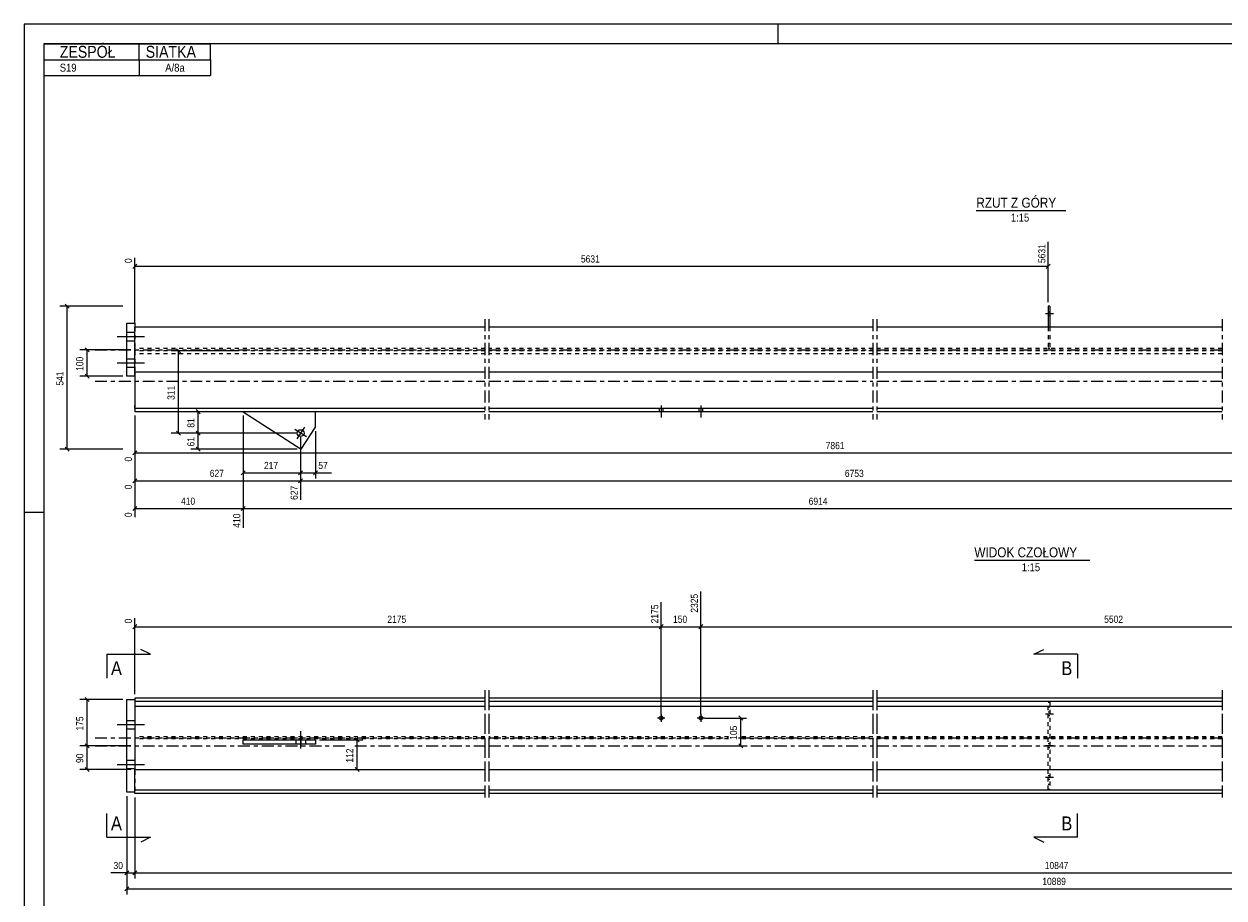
# Model space of a CAD drawing. Header units: millimetres. Extents: x 0 to 610, y 0 to 420.
# Tile 2 of 4: x 0 to 302, y 200 to 420. Entities that reach past the tile are written whole.
import ezdxf

# ---------------------------------------------------------------- set-up
doc = ezdxf.new("R2010")
doc.units = ezdxf.units.MM
for name, pattern in [('XKITLINE00', [0]), ('XKITLINE01', [4, 1, -1, 1, -1]), ('XKITLINE02', [4, 2, -2]), ('XKITLINE03', [6, 3, -1, 1, -1])]:
    doc.linetypes.add(name, pattern=pattern)
for name, color, linetype, lineweight in [('Arkusz rysunku', 3, 'Continuous', 0), ('Element', 2, 'Continuous', 0), ('Inny typ obiektu', 7, 'Continuous', 0), ('Przekrój', 7, 'Continuous', 0), ('Wymiar', 4, 'Continuous', 0), ('Śruba', 3, 'Continuous', 0)]:
    doc.layers.add(name, color=color, linetype=linetype, lineweight=lineweight)
doc.styles.add('ARIAL', font='ARIAL.TTF')

msp = doc.modelspace()

# ---------------------------------------------------------------- linework, layer by layer
at = {"layer": 'Arkusz rysunku', "linetype": 'XKITLINE00', "lineweight": 0}
for p, q in [((610, 420), (0, 420)), ((0, 420), (0, 0)), ((190, 415), (190, 420)), ((605, 415), (5, 415)), ((5, 415), (5, 5)), ((5, 297), (0, 297))]:
    msp.add_line(p, q, dxfattribs=at)
at = {"layer": 'Element', "linetype": 'XKITLINE00', "lineweight": 0}
for p, q in [((258, 348.98), (258, 343.65)), ((258.4, 348.98), (258, 348.98)), ((258.4, 348.98), (258.4, 343.65)), ((25.9, 344.65), (27.9, 344.65)), ((25.9, 331.31), (25.9, 344.65)), ((27.9, 344.65), (27.9, 343.65)), ((27.9, 332.31), (27.9, 343.65)), ((116.12, 343.65), (27.9, 343.65)), ((213.84, 343.65), (117.12, 343.65)), ((301.77, 343.65), (214.84, 343.65)), ((27.9, 331.31), (25.9, 331.31)), ((116.12, 332.31), (27.9, 332.31)), ((27.9, 332.31), (27.9, 331.31)), ((27.9, 331.31), (27.9, 323.59)), ((213.84, 332.31), (117.12, 332.31)), ((301.77, 332.31), (214.84, 332.31)), ((27.9, 323.59), (27.9, 322.38)), ((116.12, 323.18), (27.9, 323.18)), ((116.12, 322.38), (27.9, 322.38)), ((55.2, 322.38), (69.83, 312.91)), ((73.45, 318.51), (73.45, 322.38)), ((213.84, 323.18), (117.12, 323.18)), ((213.84, 322.38), (117.12, 322.38)), ((301.77, 323.18), (214.84, 323.18)), ((301.77, 322.38), (214.84, 322.38)), ((69.83, 312.91), (73.45, 318.51)), ((25.9, 226.57), (25.9, 249.91)), ((25.9, 249.91), (27.9, 249.91)), ((27.9, 250.24), (27.9, 249.91)), ((116.12, 250.24), (27.9, 250.24)), ((27.9, 249.91), (27.9, 248.26)), ((116.12, 249.39), (27.9, 249.39)), ((27.9, 248.26), (27.9, 232.26)), ((27.9, 248.26), (116.12, 248.26)), ((213.84, 250.24), (117.12, 250.24)), ((213.84, 249.39), (117.12, 249.39)), ((117.12, 248.26), (213.84, 248.26)), ((301.77, 250.24), (214.84, 250.24)), ((301.77, 249.39), (214.84, 249.39)), ((214.84, 248.26), (301.77, 248.26)), ((55.2, 238.66), (55.2, 239.73)), ((55.2, 239.73), (73.45, 239.73)), ((69.83, 238.66), (69.83, 239.73)), ((73.45, 239.73), (73.45, 238.66)), ((73.45, 238.66), (55.2, 238.66)), ((27.9, 226.57), (27.9, 232.26)), ((27.9, 232.26), (116.12, 232.26)), ((117.12, 232.26), (213.84, 232.26)), ((214.84, 232.26), (301.77, 232.26)), ((116.12, 227.09), (27.9, 227.09)), ((213.84, 227.09), (117.12, 227.09)), ((301.77, 227.09), (214.84, 227.09)), ((27.9, 226.57), (25.9, 226.57)), ((27.9, 226.24), (27.9, 226.57)), ((116.12, 226.24), (27.9, 226.24)), ((213.84, 226.24), (117.12, 226.24)), ((301.77, 226.24), (214.84, 226.24))]:
    msp.add_line(p, q, dxfattribs=at)
at = {"layer": 'Element', "linetype": 'XKITLINE03', "lineweight": 0}
for p, q in [((116.12, 345.65), (116.12, 330.31)), ((117.12, 345.65), (117.12, 330.31)), ((213.84, 345.65), (213.84, 330.31)), ((214.84, 345.65), (214.84, 330.31)), ((301.77, 345.65), (301.77, 330.31)), ((116.12, 339.71), (116.12, 320.38)), ((117.12, 339.71), (117.12, 320.38)), ((213.84, 339.71), (213.84, 320.38)), ((214.84, 339.71), (214.84, 320.38)), ((301.77, 339.71), (301.77, 320.38)), ((17.9, 337.98), (116.12, 337.98)), ((117.12, 337.98), (213.84, 337.98)), ((214.84, 337.98), (301.77, 337.98)), ((17.9, 330.05), (116.12, 330.05)), ((117.12, 330.05), (213.84, 330.05)), ((214.84, 330.05), (301.77, 330.05)), ((116.12, 252.24), (116.12, 224.24)), ((117.12, 252.24), (117.12, 224.24)), ((213.84, 252.24), (213.84, 224.24)), ((214.84, 252.24), (214.84, 224.24)), ((301.77, 252.24), (301.77, 224.24)), ((116.12, 250.26), (116.12, 230.26)), ((117.12, 250.26), (117.12, 230.26)), ((213.84, 250.26), (213.84, 230.26)), ((214.84, 250.26), (214.84, 230.26)), ((301.77, 250.26), (301.77, 230.26)), ((17.9, 240.26), (116.12, 240.26)), ((117.12, 240.26), (177.45, 240.26)), ((179.97, 240.26), (213.84, 240.26)), ((214.84, 240.26), (301.77, 240.26)), ((17.9, 238.24), (80.78, 238.24)), ((83.3, 238.24), (116.12, 238.24)), ((117.12, 238.24), (213.84, 238.24)), ((214.84, 238.24), (301.77, 238.24))]:
    msp.add_line(p, q, dxfattribs=at)
at = {"layer": 'Element', "linetype": 'XKITLINE01', "lineweight": 0}
for p, q in [((27.9, 343.65), (27.9, 332.31)), ((258, 343.65), (258, 338.25)), ((258.4, 343.65), (258.4, 338.25)), ((258.4, 339.58), (258, 339.58)), ((116.12, 338.25), (27.9, 338.25)), ((116.12, 337.71), (27.9, 337.71)), ((116.12, 337.71), (27.9, 337.71)), ((27.9, 331.31), (27.9, 337.71)), ((116.12, 336.91), (27.9, 336.91)), ((213.84, 338.25), (117.12, 338.25)), ((213.84, 337.71), (117.12, 337.71)), ((213.84, 337.71), (117.12, 337.71)), ((213.84, 336.91), (117.12, 336.91)), ((301.77, 338.25), (214.84, 338.25)), ((301.77, 337.71), (214.84, 337.71)), ((301.77, 337.71), (214.84, 337.71)), ((301.77, 336.91), (214.84, 336.91)), ((258.4, 338.25), (258, 338.25)), ((27.9, 323.18), (27.9, 324.04)), ((73.45, 322.38), (55.2, 322.38)), ((27.9, 249.91), (27.9, 226.57)), ((27.9, 248.26), (27.9, 232.26)), ((258, 227.22), (258, 249.26)), ((258, 249.26), (258.4, 249.26)), ((258.4, 247.93), (258, 247.93)), ((258.4, 249.26), (258.4, 227.22)), ((116.12, 240.51), (27.9, 240.51)), ((116.12, 240.01), (27.9, 240.01)), ((177.45, 240.51), (117.12, 240.51)), ((177.45, 240.01), (117.12, 240.01)), ((213.84, 240.51), (179.97, 240.51)), ((213.84, 240.01), (179.97, 240.01)), ((301.77, 240.51), (214.84, 240.51)), ((301.77, 240.01), (214.84, 240.01)), ((258, 228.55), (258.4, 228.55)), ((258.4, 227.22), (258, 227.22))]:
    msp.add_line(p, q, dxfattribs=at)
at = {"layer": 'Inny typ obiektu', "linetype": 'XKITLINE00', "lineweight": 0}
for p, q in [((5, 415), (47, 415)), ((5, 415), (5, 411)), ((29, 411), (29, 415)), ((47, 411), (47, 415)), ((5, 411), (47, 411)), ((5, 411), (5, 407)), ((29, 411), (29, 407)), ((47, 411), (47, 407)), ((5, 407), (47, 407)), ((239.88, 373), (262.47, 373)), ((239.39, 284.96), (268.47, 284.96))]:
    msp.add_line(p, q, dxfattribs=at)
at = {"layer": 'Przekrój', "linetype": 'XKITLINE00', "lineweight": 0}
for p, q in [((20.9, 261.28), (20.9, 255.28)), ((20.9, 261.28), (26.9, 261.28)), ((26.9, 261.28), (31.9, 261.28)), ((31.9, 261.28), (29.4, 262.53)), ((254.4, 261.28), (256.9, 262.53)), ((259.4, 261.28), (254.4, 261.28)), ((265.4, 261.28), (259.4, 261.28)), ((265.4, 261.28), (265.4, 255.28)), ((20.9, 215.2), (20.9, 221.2)), ((265.4, 215.2), (265.4, 221.2)), ((20.9, 215.2), (26.9, 215.2)), ((26.9, 215.2), (31.9, 215.2)), ((31.9, 215.2), (29.4, 213.95)), ((254.4, 215.2), (256.9, 213.95)), ((259.4, 215.2), (254.4, 215.2)), ((265.4, 215.2), (259.4, 215.2))]:
    msp.add_line(p, q, dxfattribs=at)
at = {"layer": 'Wymiar', "linetype": 'XKITLINE00', "lineweight": 0}
for p, q in [((258, 349.98), (258, 365.14)), ((27.9, 344.65), (27.9, 361.13)), ((28.41, 359.49), (27.39, 358.47)), ((27.9, 358.98), (258, 358.98)), ((258.51, 359.49), (257.5, 358.47)), ((24.9, 348.98), (9.04, 348.98)), ((10.39, 349.49), (11.41, 348.47)), ((10.9, 312.91), (10.9, 348.98)), ((26.9, 337.98), (14.04, 337.98)), ((15.39, 338.49), (16.41, 337.47)), ((15.9, 331.31), (15.9, 337.98)), ((54.2, 337.71), (37.04, 337.71)), ((38.39, 338.22), (39.41, 337.2)), ((38.9, 316.98), (38.9, 337.71)), ((24.9, 331.31), (14.04, 331.31)), ((15.39, 331.82), (16.41, 330.8)), ((27.9, 321.38), (27.9, 309.82)), ((27.9, 321.38), (27.9, 295.82)), ((27.9, 321.38), (27.9, 302.82)), ((54.2, 322.38), (42.04, 322.38)), ((43.39, 322.89), (44.41, 321.87)), ((43.9, 316.98), (43.9, 322.38)), ((55.2, 321.38), (55.2, 293.15)), ((55.2, 321.38), (55.2, 293.15)), ((55.2, 321.38), (55.2, 305.54)), ((38.39, 317.49), (39.41, 316.47)), ((43.39, 317.49), (44.41, 316.47)), ((43.39, 317.49), (44.41, 316.47)), ((73.45, 317.51), (73.45, 305.54)), ((68.68, 316.98), (37.04, 316.98)), ((68.68, 316.98), (42.04, 316.98)), ((68.68, 316.98), (42.04, 316.98)), ((43.9, 312.91), (43.9, 316.98)), ((69.68, 315.98), (69.68, 300.15)), ((69.68, 315.98), (69.68, 300.15)), ((69.68, 315.98), (69.68, 305.54)), ((69.68, 315.98), (69.68, 305.54)), ((24.9, 312.91), (9.04, 312.91)), ((10.39, 313.42), (11.41, 312.4)), ((28.41, 312.49), (27.39, 311.47)), ((27.9, 311.98), (381.32, 311.98)), ((68.83, 312.91), (42.04, 312.91)), ((43.39, 313.42), (44.41, 312.4)), ((28.41, 305.49), (27.39, 304.47)), ((55.71, 307.49), (54.69, 306.47)), ((55.2, 306.98), (69.68, 306.98)), ((70.19, 307.49), (69.17, 306.47)), ((70.19, 307.49), (69.17, 306.47)), ((70.19, 305.49), (69.17, 304.47)), ((70.19, 305.49), (69.22, 304.52)), ((69.68, 306.98), (73.45, 306.98)), ((73.96, 307.49), (72.94, 306.47)), ((73.45, 306.98), (77.47, 306.98)), ((73.45, 306.98), (77.47, 306.98)), ((27.9, 304.98), (69.68, 304.98)), ((69.68, 304.98), (349.21, 304.98)), ((28.41, 298.49), (27.39, 297.47)), ((27.9, 297.98), (55.2, 297.98)), ((55.71, 298.49), (54.69, 297.47)), ((55.71, 298.49), (54.74, 297.52)), ((55.2, 297.98), (345.44, 297.98)), ((170.48, 246.24), (170.48, 277.1)), ((170.48, 246.24), (170.48, 277.1)), ((160.48, 246.24), (160.48, 274.4)), ((160.48, 246.24), (160.48, 274.4)), ((27.9, 251.24), (27.9, 270.39)), ((28.41, 268.75), (27.39, 267.73)), ((27.9, 268.24), (160.48, 268.24)), ((160.99, 268.75), (159.97, 267.73)), ((160.99, 268.75), (159.97, 267.73)), ((160.48, 268.24), (170.48, 268.24)), ((170.99, 268.75), (169.97, 267.73)), ((170.99, 268.75), (169.97, 267.73)), ((170.48, 268.24), (379.04, 268.24)), ((24.9, 249.91), (14.04, 249.91)), ((15.39, 250.42), (16.41, 249.4)), ((15.9, 238.24), (15.9, 249.91)), ((171.48, 245.24), (182.01, 245.24)), ((180.06, 245.75), (181.08, 244.73)), ((180.57, 238.24), (180.57, 245.24)), ((74.45, 239.73), (85.34, 239.73)), ((83.39, 240.24), (84.41, 239.22)), ((83.9, 232.26), (83.9, 239.73)), ((26.9, 238.24), (14.04, 238.24)), ((26.9, 238.24), (14.04, 238.24)), ((15.39, 238.75), (16.41, 237.73)), ((15.39, 238.75), (16.41, 237.73)), ((15.9, 232.26), (15.9, 238.24)), ((171.48, 238.24), (182.01, 238.24)), ((180.06, 238.75), (181.08, 237.73)), ((15.39, 232.77), (16.41, 231.75)), ((83.39, 232.77), (84.41, 231.75)), ((26.9, 232.26), (14.04, 232.26)), ((74.45, 232.26), (85.34, 232.26)), ((25.9, 225.57), (25.9, 200.8)), ((25.9, 225.57), (25.9, 204.8)), ((27.9, 225.24), (27.9, 204.8)), ((27.9, 225.24), (27.9, 204.8)), ((25.9, 206.24), (21.88, 206.24)), ((25.9, 206.24), (21.88, 206.24)), ((26.41, 206.75), (25.39, 205.73)), ((25.9, 206.24), (27.9, 206.24)), ((28.41, 206.75), (27.39, 205.73)), ((28.41, 206.75), (27.39, 205.73)), ((27.9, 206.24), (493.01, 206.24)), ((26.41, 202.75), (25.39, 201.73)), ((25.9, 202.24), (493.8, 202.24))]:
    msp.add_line(p, q, dxfattribs=at)
at = {"layer": 'Śruba', "linetype": 'XKITLINE00', "lineweight": 0}
for p, q in [((259.3, 346.98), (257.3, 346.98)), ((259.3, 346.98), (257.3, 346.98)), ((259.3, 346.98), (257.3, 346.98)), ((258.4, 347.45), (258, 347.45)), ((258.4, 347.45), (258, 347.45)), ((258.4, 347.45), (258, 347.45)), ((258.4, 346.51), (258, 346.51)), ((258.4, 346.51), (258, 346.51)), ((258.4, 346.51), (258, 346.51)), ((25.9, 342.38), (27.9, 342.38)), ((25.9, 342.38), (27.9, 342.38)), ((23.43, 341.31), (30.37, 341.31)), ((23.43, 341.31), (30.37, 341.31)), ((25.9, 340.25), (27.9, 340.25)), ((25.9, 340.25), (27.9, 340.25)), ((25.9, 335.71), (27.9, 335.71)), ((25.9, 335.71), (27.9, 335.71)), ((23.43, 334.65), (30.37, 334.65)), ((23.43, 334.65), (30.37, 334.65)), ((25.9, 333.58), (27.9, 333.58)), ((25.9, 333.58), (27.9, 333.58)), ((160.48, 323.91), (160.48, 320.91)), ((170.48, 323.91), (170.48, 320.91)), ((160.01, 323.18), (160.01, 322.38)), ((160.95, 323.18), (160.95, 322.38)), ((170.01, 323.18), (170.01, 322.38)), ((170.95, 323.18), (170.95, 322.38)), ((71.14, 316.04), (68.23, 317.92)), ((70.62, 318.44), (68.74, 315.53)), ((161.41, 245.24), (159.55, 245.24)), ((160.48, 246.17), (160.48, 244.31)), ((171.41, 245.24), (169.55, 245.24)), ((170.48, 246.17), (170.48, 244.31)), ((23.43, 243.57), (30.37, 243.57)), ((23.43, 243.57), (30.37, 243.57)), ((25.9, 244.64), (27.9, 244.64)), ((25.9, 244.64), (27.9, 244.64)), ((25.9, 242.51), (27.9, 242.51)), ((25.9, 242.51), (27.9, 242.51)), ((69.68, 241.89), (69.68, 237.56)), ((68.48, 239.73), (68.48, 238.66)), ((70.88, 239.73), (70.88, 238.66)), ((23.43, 233.57), (30.37, 233.57)), ((23.43, 233.57), (30.37, 233.57)), ((25.9, 234.64), (27.9, 234.64)), ((25.9, 234.64), (27.9, 234.64)), ((25.9, 232.51), (27.9, 232.51)), ((25.9, 232.51), (27.9, 232.51))]:
    msp.add_line(p, q, dxfattribs=at)
at = {"layer": 'Śruba', "linetype": 'XKITLINE02', "lineweight": 0}
for p, q in [((259.3, 246.24), (257.3, 246.24)), ((258.4, 246.71), (258, 246.71)), ((258.4, 245.77), (258, 245.77)), ((259.3, 238.24), (257.3, 238.24)), ((258.4, 238.71), (258, 238.71)), ((258.4, 237.77), (258, 237.77)), ((259.3, 230.24), (257.3, 230.24)), ((258.4, 230.71), (258, 230.71)), ((258.4, 229.77), (258, 229.77))]:
    msp.add_line(p, q, dxfattribs=at)
at = {"layer": 'Śruba', "linetype": 'XKITLINE00', "lineweight": 0}
for centre, radius in [((69.68, 316.98), 0.867), ((160.48, 245.24), 0.467), ((170.48, 245.24), 0.467)]:
    msp.add_circle(centre, radius, dxfattribs=at)

# ---------------------------------------------------------------- texts
at = {"layer": 'Inny typ obiektu', "style": 'ARIAL', "width": 0.85}
for s, height, p in [('ZESPÓŁ', 3, (9, 411.5)), ('SIATKA', 3, (30.66, 411.5)), ('S19', 2, (9, 408)), ('A/8a', 2, (35.59, 408)), ('RZUT Z GÓRY', 2.5, (239.88, 373.75)), ('1:15', 2, (248.58, 370.25)), ('WIDOK CZOŁOWY', 2.5, (239.39, 285.71)), ('1:15', 2, (251.33, 282.21))]:
    msp.add_text(s, height=height, dxfattribs=at).set_placement(p)
at = {"layer": 'Przekrój', "style": 'ARIAL', "width": 0.85}
for s, p in [('A', (21.9, 256.03)), ('B', (261.29, 256.03)), ('A', (21.9, 216.95)), ('B', (261.29, 216.95))]:
    msp.add_text(s, height=3.5, dxfattribs=at).set_placement(p)
at = {"layer": 'Wymiar', "style": 'ARIAL', "width": 0.85}
for s, p in [('5631', (257.28, 359.8)), ('0', (27.18, 359.8)), ('100', (14.94, 332.64)), ('541', (9.94, 328.94)), ('311', (37.94, 325.34)), ('81', (42.94, 318.34)), ('61', (42.94, 313.61)), ('0', (27.18, 309.82)), ('0', (27.18, 302.82)), ('627', (68.96, 300.15)), ('0', (27.18, 295.82)), ('410', (54.48, 293.15)), ('2325', (169.76, 271.76)), ('2175', (159.76, 269.06)), ('0', (27.18, 269.06)), ('175', (14.94, 242.07)), ('105', (179.61, 239.74)), ('90', (14.94, 233.91)), ('112', (82.94, 233.99))]:
    msp.add_text(s, height=1.8, rotation=90.0002, dxfattribs=at).set_placement(p)
for s, p in [('5631', (140.28, 359.94)), ('7861', (201.94, 312.94)), ('217', (60.44, 307.94)), ('57', (74.13, 307.94)), ('627', (46.79, 305.94)), ('6753', (206.77, 305.94)), ('410', (39.55, 298.94)), ('6914', (197.65, 298.94)), ('2175', (91.52, 269.2)), ('150', (163.48, 269.2)), ('5502', (272.09, 269.2)), ('30', (22.55, 207.2)), ('10847', (257.12, 207.2)), ('10889', (256.51, 203.2))]:
    msp.add_text(s, height=1.8, dxfattribs=at).set_placement(p)

doc.saveas('drawing.dxf')
